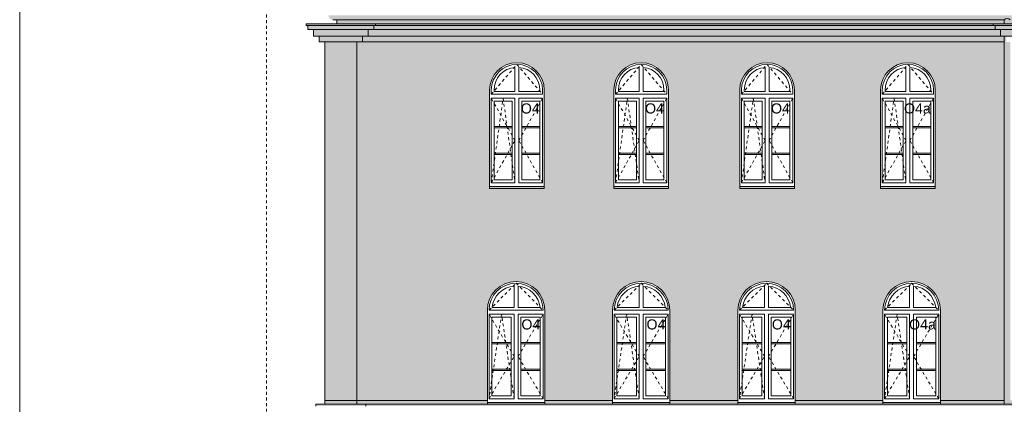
# Model space of a CAD drawing. Extents: x -396299 to -11759, y -15022 to 18278.
# Tile 165 of 205: x -86759 to -69284, y 1053 to 7883. Entities that reach past the tile are written whole.
import ezdxf

# ---------------------------------------------------------------- set-up
doc = ezdxf.new("R2010")
doc.units = 0
doc.header["$MEASUREMENT"] = 0
doc.linetypes.add('Hidden Line', pattern=[100, 50, -50])
doc.layers.add('Arch okna_Nr_Pióra__114', color=7, linetype='Continuous', lineweight=13, true_color=0xf1d696)
doc.layers.add('Arch opisy_Nr_Pióra__3', color=7, linetype='Continuous', lineweight=20, true_color=0xff6600)
for name, color, linetype, lineweight in [('Arch okna_Nr_Pióra__32', 34, 'Continuous', 15), ('Arch opisy okien_Nr_Pióra__21', 7, 'Continuous', 13), ('ARCH TABELA_Nr_Pióra__21', 7, 'Continuous', 13), ('INWENT DACH_Nr_Pióra__21', 7, 'Continuous', 13), ('INWENT ODWODNIENIE_Nr_Pióra__21', 7, 'Continuous', 13), ('INWENT ODWODNIENIE_Nr_Pióra__5', 7, 'Continuous', 13), ('INWENT. DRZWI_Nr_Pióra__21', 7, 'Continuous', 13), ('INWENT. OKNA_Nr_Pióra__21', 7, 'Continuous', 13), ('INWENT.ŚCIANY_Nr_Pióra__21', 7, 'Continuous', 13)]:
    doc.layers.add(name, color=color, linetype=linetype, lineweight=lineweight)
doc.layers.add('Arch opisy', color=7, linetype='Continuous')
doc.styles.add('GENERATED_STYLE_8', font='arial.ttf')

# ---------------------------------------------------------------- blocks, each defined once
blk = doc.blocks.new('Linia_191', base_point=(-82381, 13373))
at = {"layer": 'Arch opisy_Nr_Pióra__3', "linetype": 'Continuous'}
blk.add_hatch(color=256, dxfattribs=at).paths.add_polyline_path([(-82381, 13373), (-82281, 13273), (-82481, 13273)], flags=0)
for p, q in [((-82381, 13373), (-82481, 13273)), ((-82381, 13373), (-82281, 13273)), ((-82281, 13273), (-82481, 13273))]:
    blk.add_line(p, q, dxfattribs=at)
at = {"layer": 'Arch opisy_Nr_Pióra__3', "linetype": 'Hidden Line'}
blk.add_line((-82381, 13273), (-82381, -1976), dxfattribs=at)

msp = doc.modelspace()

# ---------------------------------------------------------------- hatches: boundary and pattern name
at = {"layer": 'Arch okna_Nr_Pióra__114', "linetype": 'Continuous', "lineweight": 0, "true_color": 0x3c3525}
for points in [[(-81643.7, 7708.2), (-41928.7, 7708.2), (-41928.7, 7778.2), (-81643.7, 7778.2)], [(-41928.7, 7588.2), (-81543.7, 7588.2), (-81543.7, 7708.2), (-41928.7, 7708.2)], [(-81443.7, 7488.2), (-69288.7, 7488.2), (-69288.7, 7588.2), (-81443.7, 7588.2)]]:
    msp.add_hatch(color=39, dxfattribs=at).paths.add_polyline_path(points, flags=0)
at = {"layer": 'Arch okna_Nr_Pióra__114', "linetype": 'Continuous', "lineweight": 0, "true_color": 0x786b4b}
msp.add_hatch(color=47, dxfattribs=at).paths.add_polyline_path([(-80773.7, 1123.2), (-80773.7, 7488.2), (-81343.7, 7488.2), (-81343.7, 1123.2)], flags=0)
h = msp.add_hatch(color=47, dxfattribs=at)
h.paths.add_polyline_path([(-69288.7, 7488.2), (-80773.7, 7488.2), (-80773.7, 1123.2), (-78458.7, 1123.2), (-78458.7, 2723.2, -1), (-77438.7, 2723.2), (-77438.7, 1123.2), (-76238.7, 1123.2), (-76238.7, 2723.2, -1), (-75218.7, 2723.2), (-75218.7, 1123.2), (-74013.7, 1123.2), (-74013.7, 2723.2, -1), (-72993.7, 2723.2), (-72993.7, 1123.2), (-71438.7, 1123.2), (-71438.7, 2723.2, -1), (-70418.7, 2723.2), (-70418.7, 1123.2), (-69288.7, 1123.2)], flags=0)
h.paths.add_polyline_path([(-71478.7, 4888.2), (-71478.7, 6633.2, -1), (-70508.7, 6633.2), (-70508.7, 4888.2)], flags=0)
h.paths.add_polyline_path([(-73008.7, 4888.2), (-73978.7, 4888.2), (-73978.7, 6633.2, -1), (-73008.7, 6633.2)], flags=0)
h.paths.add_polyline_path([(-75243.7, 4888.2), (-76213.7, 4888.2), (-76213.7, 6633.2, -1), (-75243.7, 6633.2)], flags=0)
h.paths.add_polyline_path([(-77448.7, 4888.2), (-78418.7, 4888.2), (-78418.7, 6633.2, -1), (-77448.7, 6633.2)], flags=0)
at = {"layer": 'Arch okna_Nr_Pióra__32', "linetype": 'Continuous', "lineweight": 0, "true_color": 0x603000}
for points in [[(-81128.7, 7808.2), (-81673.7, 7808.2), (-81673.7, 7778.2), (-41928.7, 7778.2), (-41928.7, 7873.2), (-42298.7, 7873.2), (-42298.7, 7957.6), (-53468.7, 7957.6), (-53468.7, 7878.2), (-61308.7, 7878.2), (-69148.7, 7878.2), (-69148.7, 7882.6), (-69148.7, 7957.6), (-81278.7, 7957.6, 0.4118753), (-81203.7, 7883.2), (-81203.7, 7882.6), (-81128.7, 7882.6)], [(-69178.7, 1053.2), (-69178.7, 7488.2), (-69248.7, 7488.2), (-69248.7, 7588.2), (-69288.7, 7588.2), (-69288.7, 1053.2)], [(-78418.7, 4918.2), (-78418.7, 4888.2), (-77448.7, 4888.2), (-77448.7, 4918.2)], [(-76213.7, 4888.2), (-75243.7, 4888.2), (-75243.7, 4918.2), (-76213.7, 4918.2)], [(-73978.7, 4918.2), (-73978.7, 4888.2), (-73008.7, 4888.2), (-73008.7, 4918.2)], [(-71478.7, 4918.2), (-71478.7, 4888.2), (-70508.7, 4888.2), (-70508.7, 4918.2)], [(-81503.7, 1023.2), (-41868.7, 1023.2), (-41868.7, 1053.2), (-41868.7, 1123.2), (-44208.7, 1123.2), (-44208.7, 1083.2), (-45228.7, 1083.2), (-45228.7, 1123.2), (-46558.7, 1123.2), (-46558.7, 1083.2), (-47578.7, 1083.2), (-47578.7, 1123.2), (-48608.7, 1123.2), (-48608.7, 1083.2), (-49628.7, 1083.2), (-49628.7, 1123.2), (-51128.7, 1123.2), (-51128.7, 1083.2), (-52148.7, 1083.2), (-52148.7, 1123.2), (-53333.7, 1123.2), (-53333.7, 1053.2), (-53443.7, 1053.2), (-53443.7, 1123.2), (-54068.7, 1123.2), (-55268.7, 1123.2), (-55268.7, 1083.2), (-56288.7, 1083.2), (-56288.7, 1123.2), (-57463.7, 1123.2), (-57463.7, 1083.2), (-58483.7, 1083.2), (-58483.7, 1123.2), (-59673.7, 1123.2), (-59673.7, 1083.2), (-60693.7, 1083.2), (-60693.7, 1123.2), (-61898.7, 1123.2), (-61898.7, 1083.2), (-62918.7, 1083.2), (-62918.7, 1123.2), (-64093.7, 1123.2), (-64093.7, 1083.2), (-65113.7, 1083.2), (-65113.7, 1123.2), (-66293.7, 1123.2), (-66293.7, 1083.2), (-67313.7, 1083.2), (-67313.7, 1123.2), (-68548.7, 1123.2), (-69178.7, 1123.2), (-69178.7, 1053.2), (-69288.7, 1053.2), (-69288.7, 1123.2), (-70418.7, 1123.2), (-70418.7, 1083.2), (-71438.7, 1083.2), (-71438.7, 1123.2), (-72993.7, 1123.2), (-72993.7, 1083.2), (-74013.7, 1083.2), (-74013.7, 1123.2), (-75218.7, 1123.2), (-75218.7, 1083.2), (-76238.7, 1083.2), (-76238.7, 1123.2), (-77438.7, 1123.2), (-77438.7, 1083.2), (-78458.7, 1083.2), (-78458.7, 1123.2), (-80773.7, 1123.2), (-81343.7, 1123.2), (-81343.7, 1053.2), (-81503.7, 1053.2)]]:
    msp.add_hatch(color=48, dxfattribs=at).paths.add_polyline_path(points, flags=0)

# ---------------------------------------------------------------- linework, layer by layer
at = {"layer": 'ARCH TABELA_Nr_Pióra__21', "linetype": 'Continuous'}
msp.add_line((-86758.7, -11421.6), (-86758.7, 18278.4), dxfattribs=at)
at = {"layer": 'INWENT DACH_Nr_Pióra__21', "linetype": 'Continuous'}
msp.add_line((-81128.7, 7882.6), (-81128.7, 7808.2), dxfattribs=at)
at = {"layer": 'INWENT ODWODNIENIE_Nr_Pióra__21', "linetype": 'Continuous'}
for p, q in [((-69288.7, 7808.2), (-69288.7, 7882.6)), ((-69288.7, 1053.2), (-69288.7, 7588.2))]:
    msp.add_line(p, q, dxfattribs=at)
msp.add_arc((-69233.7, 7815.2), 87, 50.76459, 129.23541, dxfattribs=at)
at = {"layer": 'INWENT ODWODNIENIE_Nr_Pióra__5', "linetype": 'Continuous'}
msp.add_line((-81203.7, 7882.6), (-69288.7, 7882.6), dxfattribs=at)
at = {"layer": 'INWENT. DRZWI_Nr_Pióra__21', "linetype": 'Hidden Line'}
for p, q in [((-78388.7, 6558.2), (-77933.7, 7088.2)), ((-77933.7, 7088.2), (-77478.7, 6558.2)), ((-76183.7, 6558.2), (-75728.7, 7088.2)), ((-75728.7, 7088.2), (-75273.7, 6558.2)), ((-73948.7, 6558.2), (-73493.7, 7088.2)), ((-73493.7, 7088.2), (-73038.7, 6558.2)), ((-71448.7, 6558.2), (-70993.7, 7088.2)), ((-70993.7, 7088.2), (-70538.7, 6558.2)), ((-78388.7, 4988.2), (-78178.7, 6488.2)), ((-77968.7, 5738.2), (-78388.7, 6488.2)), ((-78178.7, 6488.2), (-77968.7, 4988.2)), ((-77898.7, 5738.2), (-77478.7, 6488.2)), ((-76183.7, 4988.2), (-75973.7, 6488.2)), ((-75763.7, 5738.2), (-76183.7, 6488.2)), ((-75973.7, 6488.2), (-75763.7, 4988.2)), ((-75693.7, 5738.2), (-75273.7, 6488.2)), ((-73948.7, 4988.2), (-73738.7, 6488.2)), ((-73528.7, 5738.2), (-73948.7, 6488.2)), ((-73738.7, 6488.2), (-73528.7, 4988.2)), ((-73458.7, 5738.2), (-73038.7, 6488.2)), ((-71448.7, 4988.2), (-71238.7, 6488.2)), ((-71028.7, 5738.2), (-71448.7, 6488.2)), ((-71238.7, 6488.2), (-71028.7, 4988.2)), ((-70958.7, 5738.2), (-70538.7, 6488.2)), ((-78388.7, 4988.2), (-77968.7, 5738.2)), ((-77478.7, 4988.2), (-77898.7, 5738.2)), ((-76183.7, 4988.2), (-75763.7, 5738.2)), ((-75273.7, 4988.2), (-75693.7, 5738.2)), ((-73948.7, 4988.2), (-73528.7, 5738.2)), ((-73038.7, 4988.2), (-73458.7, 5738.2)), ((-71448.7, 4988.2), (-71028.7, 5738.2)), ((-70538.7, 4988.2), (-70958.7, 5738.2)), ((-78428.7, 2723.2), (-77948.7, 3203.2)), ((-77948.7, 3203.2), (-77468.7, 2723.2)), ((-76208.7, 2723.2), (-75728.7, 3203.2)), ((-75728.7, 3203.2), (-75248.7, 2723.2)), ((-73983.7, 2723.2), (-73503.7, 3203.2)), ((-73503.7, 3203.2), (-73023.7, 2723.2)), ((-71408.7, 2723.2), (-70928.7, 3203.2)), ((-70928.7, 3203.2), (-70448.7, 2723.2)), ((-77983.7, 1903.2), (-78428.7, 2653.2)), ((-78206.2, 2653.2), (-78428.7, 1153.2)), ((-77983.7, 1153.2), (-78206.2, 2653.2)), ((-77913.7, 1903.2), (-77468.7, 2653.2)), ((-75986.2, 2653.2), (-76208.7, 1153.2)), ((-75763.7, 1903.2), (-76208.7, 2653.2)), ((-75763.7, 1153.2), (-75986.2, 2653.2)), ((-75693.7, 1903.2), (-75248.7, 2653.2)), ((-73761.2, 2653.2), (-73983.7, 1153.2)), ((-73538.7, 1903.2), (-73983.7, 2653.2)), ((-73538.7, 1153.2), (-73761.2, 2653.2)), ((-73468.7, 1903.2), (-73023.7, 2653.2)), ((-71186.2, 2653.2), (-71408.7, 1153.2)), ((-70963.7, 1903.2), (-71408.7, 2653.2)), ((-70963.7, 1153.2), (-71186.2, 2653.2)), ((-70893.7, 1903.2), (-70448.7, 2653.2)), ((-78428.7, 1153.2), (-77983.7, 1903.2)), ((-77468.7, 1153.2), (-77913.7, 1903.2)), ((-76208.7, 1153.2), (-75763.7, 1903.2)), ((-75248.7, 1153.2), (-75693.7, 1903.2)), ((-73983.7, 1153.2), (-73538.7, 1903.2)), ((-73023.7, 1153.2), (-73468.7, 1903.2)), ((-71408.7, 1153.2), (-70963.7, 1903.2)), ((-70448.7, 1153.2), (-70893.7, 1903.2))]:
    msp.add_line(p, q, dxfattribs=at)
at = {"layer": 'INWENT. OKNA_Nr_Pióra__21', "linetype": 'Continuous'}
for p, q in [((-77968.7, 6608.2), (-77968.7, 7036.7)), ((-77898.7, 6608.2), (-77898.7, 7036.7)), ((-75763.7, 6608.2), (-75763.7, 7036.7)), ((-75693.7, 6608.2), (-75693.7, 7036.7)), ((-73528.7, 6608.2), (-73528.7, 7036.7)), ((-73458.7, 6608.2), (-73458.7, 7036.7)), ((-71028.7, 6608.2), (-71028.7, 7036.7)), ((-70958.7, 6608.2), (-70958.7, 7036.7)), ((-78388.7, 6558.2), (-78388.7, 6633.2)), ((-77478.7, 6558.2), (-78388.7, 6558.2)), ((-78388.7, 4988.2), (-78388.7, 6488.2)), ((-77968.7, 6488.2), (-78388.7, 6488.2)), ((-78338.7, 6633.2), (-78338.7, 6608.2)), ((-77968.7, 6608.2), (-78338.7, 6608.2)), ((-77968.7, 4988.2), (-77968.7, 6488.2)), ((-77898.7, 6608.2), (-77528.7, 6608.2)), ((-77898.7, 4988.2), (-77898.7, 6488.2)), ((-77898.7, 6488.2), (-77478.7, 6488.2)), ((-77528.7, 6633.2), (-77528.7, 6608.2)), ((-77478.7, 6558.2), (-77478.7, 6633.2)), ((-77478.7, 4988.2), (-77478.7, 6488.2)), ((-76183.7, 6558.2), (-76183.7, 6633.2)), ((-75273.7, 6558.2), (-76183.7, 6558.2)), ((-76183.7, 4988.2), (-76183.7, 6488.2)), ((-75763.7, 6488.2), (-76183.7, 6488.2)), ((-76133.7, 6633.2), (-76133.7, 6608.2)), ((-75763.7, 6608.2), (-76133.7, 6608.2)), ((-75763.7, 4988.2), (-75763.7, 6488.2)), ((-75693.7, 6608.2), (-75323.7, 6608.2)), ((-75693.7, 4988.2), (-75693.7, 6488.2)), ((-75693.7, 6488.2), (-75273.7, 6488.2)), ((-75323.7, 6633.2), (-75323.7, 6608.2)), ((-75273.7, 6558.2), (-75273.7, 6633.2)), ((-75273.7, 4988.2), (-75273.7, 6488.2)), ((-73948.7, 6558.2), (-73948.7, 6633.2)), ((-73038.7, 6558.2), (-73948.7, 6558.2)), ((-73948.7, 4988.2), (-73948.7, 6488.2)), ((-73528.7, 6488.2), (-73948.7, 6488.2)), ((-73898.7, 6633.2), (-73898.7, 6608.2)), ((-73528.7, 6608.2), (-73898.7, 6608.2)), ((-73528.7, 4988.2), (-73528.7, 6488.2)), ((-73458.7, 6608.2), (-73088.7, 6608.2)), ((-73458.7, 4988.2), (-73458.7, 6488.2)), ((-73458.7, 6488.2), (-73038.7, 6488.2)), ((-73088.7, 6633.2), (-73088.7, 6608.2)), ((-73038.7, 6558.2), (-73038.7, 6633.2)), ((-73038.7, 4988.2), (-73038.7, 6488.2)), ((-71448.7, 6558.2), (-71448.7, 6633.2)), ((-70538.7, 6558.2), (-71448.7, 6558.2)), ((-71448.7, 4988.2), (-71448.7, 6488.2)), ((-71028.7, 6488.2), (-71448.7, 6488.2)), ((-71398.7, 6633.2), (-71398.7, 6608.2)), ((-71028.7, 6608.2), (-71398.7, 6608.2)), ((-71028.7, 4988.2), (-71028.7, 6488.2)), ((-70958.7, 6608.2), (-70588.7, 6608.2)), ((-70958.7, 4988.2), (-70958.7, 6488.2)), ((-70958.7, 6488.2), (-70538.7, 6488.2)), ((-70588.7, 6633.2), (-70588.7, 6608.2)), ((-70538.7, 6558.2), (-70538.7, 6633.2)), ((-70538.7, 4988.2), (-70538.7, 6488.2)), ((-78018.7, 6438.2), (-78338.7, 6438.2)), ((-78338.7, 5038.2), (-78338.7, 6438.2)), ((-78018.7, 5038.2), (-78018.7, 6438.2)), ((-77848.7, 6438.2), (-77528.7, 6438.2)), ((-77848.7, 5038.2), (-77848.7, 6438.2)), ((-77528.7, 5038.2), (-77528.7, 6438.2)), ((-75813.7, 6438.2), (-76133.7, 6438.2)), ((-76133.7, 5038.2), (-76133.7, 6438.2)), ((-75813.7, 5038.2), (-75813.7, 6438.2)), ((-75643.7, 6438.2), (-75323.7, 6438.2)), ((-75643.7, 5038.2), (-75643.7, 6438.2)), ((-75323.7, 5038.2), (-75323.7, 6438.2)), ((-73578.7, 6438.2), (-73898.7, 6438.2)), ((-73898.7, 5038.2), (-73898.7, 6438.2)), ((-73578.7, 5038.2), (-73578.7, 6438.2)), ((-73408.7, 6438.2), (-73088.7, 6438.2)), ((-73408.7, 5038.2), (-73408.7, 6438.2)), ((-73088.7, 5038.2), (-73088.7, 6438.2)), ((-71078.7, 6438.2), (-71398.7, 6438.2)), ((-71398.7, 5038.2), (-71398.7, 6438.2)), ((-71078.7, 5038.2), (-71078.7, 6438.2)), ((-70908.7, 6438.2), (-70588.7, 6438.2)), ((-70908.7, 5038.2), (-70908.7, 6438.2)), ((-70588.7, 5038.2), (-70588.7, 6438.2)), ((-78018.7, 5988.2), (-78338.7, 5988.2)), ((-78018.7, 5962.2), (-78338.7, 5962.2)), ((-77848.7, 5988.2), (-77528.7, 5988.2)), ((-77848.7, 5962.2), (-77528.7, 5962.2)), ((-75813.7, 5988.2), (-76133.7, 5988.2)), ((-75813.7, 5962.2), (-76133.7, 5962.2)), ((-75643.7, 5988.2), (-75323.7, 5988.2)), ((-75643.7, 5962.2), (-75323.7, 5962.2)), ((-73578.7, 5988.2), (-73898.7, 5988.2)), ((-73578.7, 5962.2), (-73898.7, 5962.2)), ((-73408.7, 5988.2), (-73088.7, 5988.2)), ((-73408.7, 5962.2), (-73088.7, 5962.2)), ((-71078.7, 5988.2), (-71398.7, 5988.2)), ((-71078.7, 5962.2), (-71398.7, 5962.2)), ((-70908.7, 5988.2), (-70588.7, 5988.2)), ((-70908.7, 5962.2), (-70588.7, 5962.2)), ((-78018.7, 5514.2), (-78338.7, 5514.2)), ((-78018.7, 5488.2), (-78338.7, 5488.2)), ((-77848.7, 5514.2), (-77528.7, 5514.2)), ((-77848.7, 5488.2), (-77528.7, 5488.2)), ((-75813.7, 5514.2), (-76133.7, 5514.2)), ((-75813.7, 5488.2), (-76133.7, 5488.2)), ((-75643.7, 5514.2), (-75323.7, 5514.2)), ((-75643.7, 5488.2), (-75323.7, 5488.2)), ((-73578.7, 5514.2), (-73898.7, 5514.2)), ((-73578.7, 5488.2), (-73898.7, 5488.2)), ((-73408.7, 5514.2), (-73088.7, 5514.2)), ((-73408.7, 5488.2), (-73088.7, 5488.2)), ((-71078.7, 5514.2), (-71398.7, 5514.2)), ((-71078.7, 5488.2), (-71398.7, 5488.2)), ((-70908.7, 5514.2), (-70588.7, 5514.2)), ((-70908.7, 5488.2), (-70588.7, 5488.2)), ((-77968.7, 4988.2), (-78388.7, 4988.2)), ((-78018.7, 5038.2), (-78338.7, 5038.2)), ((-77898.7, 4988.2), (-77478.7, 4988.2)), ((-77848.7, 5038.2), (-77528.7, 5038.2)), ((-75763.7, 4988.2), (-76183.7, 4988.2)), ((-75813.7, 5038.2), (-76133.7, 5038.2)), ((-75693.7, 4988.2), (-75273.7, 4988.2)), ((-75643.7, 5038.2), (-75323.7, 5038.2)), ((-73528.7, 4988.2), (-73948.7, 4988.2)), ((-73578.7, 5038.2), (-73898.7, 5038.2)), ((-73458.7, 4988.2), (-73038.7, 4988.2)), ((-73408.7, 5038.2), (-73088.7, 5038.2)), ((-71028.7, 4988.2), (-71448.7, 4988.2)), ((-71078.7, 5038.2), (-71398.7, 5038.2)), ((-70958.7, 4988.2), (-70538.7, 4988.2)), ((-70908.7, 5038.2), (-70588.7, 5038.2)), ((-77983.7, 2773.2), (-77983.7, 3151.8)), ((-77913.7, 2773.2), (-77913.7, 3151.8)), ((-75763.7, 2773.2), (-75763.7, 3151.8)), ((-75693.7, 2773.2), (-75693.7, 3151.8)), ((-73538.7, 2773.2), (-73538.7, 3151.8)), ((-73468.7, 2773.2), (-73468.7, 3151.8)), ((-70963.7, 2773.2), (-70963.7, 3151.8)), ((-70893.7, 2773.2), (-70893.7, 3151.8)), ((-77468.7, 2723.2), (-78428.7, 2723.2)), ((-78428.7, 1153.2), (-78428.7, 2653.2)), ((-77983.7, 2653.2), (-78428.7, 2653.2)), ((-77983.7, 2773.2), (-78375.8, 2773.2)), ((-77983.7, 1153.2), (-77983.7, 2653.2)), ((-77913.7, 2773.2), (-77521.7, 2773.2)), ((-77913.7, 1153.2), (-77913.7, 2653.2)), ((-77913.7, 2653.2), (-77468.7, 2653.2)), ((-77468.7, 1153.2), (-77468.7, 2653.2)), ((-75248.7, 2723.2), (-76208.7, 2723.2)), ((-76208.7, 1153.2), (-76208.7, 2653.2)), ((-75763.7, 2653.2), (-76208.7, 2653.2)), ((-75763.7, 2773.2), (-76155.8, 2773.2)), ((-75763.7, 1153.2), (-75763.7, 2653.2)), ((-75693.7, 2773.2), (-75301.7, 2773.2)), ((-75693.7, 1153.2), (-75693.7, 2653.2)), ((-75693.7, 2653.2), (-75248.7, 2653.2)), ((-75248.7, 1153.2), (-75248.7, 2653.2)), ((-73023.7, 2723.2), (-73983.7, 2723.2)), ((-73983.7, 1153.2), (-73983.7, 2653.2)), ((-73538.7, 2653.2), (-73983.7, 2653.2)), ((-73538.7, 2773.2), (-73930.8, 2773.2)), ((-73538.7, 1153.2), (-73538.7, 2653.2)), ((-73468.7, 2773.2), (-73076.7, 2773.2)), ((-73468.7, 1153.2), (-73468.7, 2653.2)), ((-73468.7, 2653.2), (-73023.7, 2653.2)), ((-73023.7, 1153.2), (-73023.7, 2653.2)), ((-70448.7, 2723.2), (-71408.7, 2723.2)), ((-71408.7, 1153.2), (-71408.7, 2653.2)), ((-70963.7, 2653.2), (-71408.7, 2653.2)), ((-70963.7, 2773.2), (-71355.8, 2773.2)), ((-70963.7, 1153.2), (-70963.7, 2653.2)), ((-70893.7, 2773.2), (-70501.7, 2773.2)), ((-70893.7, 1153.2), (-70893.7, 2653.2)), ((-70893.7, 2653.2), (-70448.7, 2653.2)), ((-70448.7, 1153.2), (-70448.7, 2653.2)), ((-78033.7, 2603.2), (-78378.7, 2603.2)), ((-78378.7, 1203.2), (-78378.7, 2603.2)), ((-78033.7, 1203.2), (-78033.7, 2603.2)), ((-77863.7, 2603.2), (-77518.7, 2603.2)), ((-77863.7, 1203.2), (-77863.7, 2603.2)), ((-77518.7, 1203.2), (-77518.7, 2603.2)), ((-75813.7, 2603.2), (-76158.7, 2603.2)), ((-76158.7, 1203.2), (-76158.7, 2603.2)), ((-75813.7, 1203.2), (-75813.7, 2603.2)), ((-75643.7, 2603.2), (-75298.7, 2603.2)), ((-75643.7, 1203.2), (-75643.7, 2603.2)), ((-75298.7, 1203.2), (-75298.7, 2603.2)), ((-73588.7, 2603.2), (-73933.7, 2603.2)), ((-73933.7, 1203.2), (-73933.7, 2603.2)), ((-73588.7, 1203.2), (-73588.7, 2603.2)), ((-73418.7, 2603.2), (-73073.7, 2603.2)), ((-73418.7, 1203.2), (-73418.7, 2603.2)), ((-73073.7, 1203.2), (-73073.7, 2603.2)), ((-71013.7, 2603.2), (-71358.7, 2603.2)), ((-71358.7, 1203.2), (-71358.7, 2603.2)), ((-71013.7, 1203.2), (-71013.7, 2603.2)), ((-70843.7, 2603.2), (-70498.7, 2603.2)), ((-70843.7, 1203.2), (-70843.7, 2603.2)), ((-70498.7, 1203.2), (-70498.7, 2603.2)), ((-78033.7, 2153.2), (-78378.7, 2153.2)), ((-78033.7, 2127.2), (-78378.7, 2127.2)), ((-77863.7, 2153.2), (-77518.7, 2153.2)), ((-77863.7, 2127.2), (-77518.7, 2127.2)), ((-75813.7, 2153.2), (-76158.7, 2153.2)), ((-75813.7, 2127.2), (-76158.7, 2127.2)), ((-75643.7, 2153.2), (-75298.7, 2153.2)), ((-75643.7, 2127.2), (-75298.7, 2127.2)), ((-73588.7, 2153.2), (-73933.7, 2153.2)), ((-73588.7, 2127.2), (-73933.7, 2127.2)), ((-73418.7, 2153.2), (-73073.7, 2153.2)), ((-73418.7, 2127.2), (-73073.7, 2127.2)), ((-71013.7, 2153.2), (-71358.7, 2153.2)), ((-71013.7, 2127.2), (-71358.7, 2127.2)), ((-70843.7, 2153.2), (-70498.7, 2153.2)), ((-70843.7, 2127.2), (-70498.7, 2127.2)), ((-78033.7, 1679.2), (-78378.7, 1679.2)), ((-78033.7, 1653.2), (-78378.7, 1653.2)), ((-77863.7, 1679.2), (-77518.7, 1679.2)), ((-77863.7, 1653.2), (-77518.7, 1653.2)), ((-75813.7, 1679.2), (-76158.7, 1679.2)), ((-75813.7, 1653.2), (-76158.7, 1653.2)), ((-75643.7, 1679.2), (-75298.7, 1679.2)), ((-75643.7, 1653.2), (-75298.7, 1653.2)), ((-73588.7, 1679.2), (-73933.7, 1679.2)), ((-73588.7, 1653.2), (-73933.7, 1653.2)), ((-73418.7, 1679.2), (-73073.7, 1679.2)), ((-73418.7, 1653.2), (-73073.7, 1653.2)), ((-71013.7, 1679.2), (-71358.7, 1679.2)), ((-71013.7, 1653.2), (-71358.7, 1653.2)), ((-70843.7, 1679.2), (-70498.7, 1679.2)), ((-70843.7, 1653.2), (-70498.7, 1653.2)), ((-77438.7, 1083.2), (-78458.7, 1083.2)), ((-77983.7, 1153.2), (-78428.7, 1153.2)), ((-78033.7, 1203.2), (-78378.7, 1203.2)), ((-77913.7, 1153.2), (-77468.7, 1153.2)), ((-77863.7, 1203.2), (-77518.7, 1203.2)), ((-75218.7, 1083.2), (-76238.7, 1083.2)), ((-75763.7, 1153.2), (-76208.7, 1153.2)), ((-75813.7, 1203.2), (-76158.7, 1203.2)), ((-75693.7, 1153.2), (-75248.7, 1153.2)), ((-75643.7, 1203.2), (-75298.7, 1203.2)), ((-72993.7, 1083.2), (-74013.7, 1083.2)), ((-73538.7, 1153.2), (-73983.7, 1153.2)), ((-73588.7, 1203.2), (-73933.7, 1203.2)), ((-73468.7, 1153.2), (-73023.7, 1153.2)), ((-73418.7, 1203.2), (-73073.7, 1203.2)), ((-70418.7, 1083.2), (-71438.7, 1083.2)), ((-70963.7, 1153.2), (-71408.7, 1153.2)), ((-71013.7, 1203.2), (-71358.7, 1203.2)), ((-70893.7, 1153.2), (-70448.7, 1153.2)), ((-70843.7, 1203.2), (-70498.7, 1203.2))]:
    msp.add_line(p, q, dxfattribs=at)
for centre, radius, start, end in [((-77933.7, 6633.2), 455, 0, 180), ((-77933.7, 6633.2), 405, 94.95767, 180), ((-77933.7, 6633.2), 405, 0, 85.04233), ((-75728.7, 6633.2), 455, 0, 180), ((-75728.7, 6633.2), 405, 94.95767, 180), ((-75728.7, 6633.2), 405, 0, 85.04233), ((-73493.7, 6633.2), 455, 0, 180), ((-73493.7, 6633.2), 405, 94.95767, 180), ((-73493.7, 6633.2), 405, 0, 85.04233), ((-70993.7, 6633.2), 455, 0, 180), ((-70993.7, 6633.2), 405, 94.95767, 180), ((-70993.7, 6633.2), 405, 0, 85.04233), ((-77948.7, 2723.2), 480, 0, 180), ((-77948.7, 2723.2), 430, 94.66877, 173.32259), ((-77948.7, 2723.2), 430, 6.67741, 85.33123), ((-75728.7, 2723.2), 480, 0, 180), ((-75728.7, 2723.2), 430, 94.66877, 173.32259), ((-75728.7, 2723.2), 430, 6.67741, 85.33123), ((-73503.7, 2723.2), 480, 0, 180), ((-73503.7, 2723.2), 430, 94.66877, 173.32259), ((-73503.7, 2723.2), 430, 6.67741, 85.33123), ((-70928.7, 2723.2), 480, 0, 180), ((-70928.7, 2723.2), 430, 94.66877, 173.32259), ((-70928.7, 2723.2), 430, 6.67741, 85.33123)]:
    msp.add_arc(centre, radius, start, end, dxfattribs=at)
at = {"layer": 'INWENT.ŚCIANY_Nr_Pióra__21', "linetype": 'Continuous'}
for p, q in [((-81673.7, 7808.2), (-41928.7, 7808.2)), ((-81673.7, 7778.2), (-81673.7, 7808.2)), ((-81673.7, 7778.2), (-81673.7, 7808.2)), ((-81673.7, 7778.2), (-41928.7, 7778.2)), ((-81643.7, 7808.2), (-80473.7, 7808.2)), ((-81643.7, 7708.2), (-81643.7, 7778.2)), ((-80473.7, 7708.2), (-81643.7, 7708.2)), ((-81643.7, 7708.2), (-41928.7, 7708.2)), ((-81543.7, 7588.2), (-81543.7, 7708.2)), ((-80573.7, 7588.2), (-80573.7, 7708.2)), ((-80473.7, 7708.2), (-80473.7, 7778.2)), ((-80443.7, 7778.2), (-80443.7, 7808.2)), ((-69478.7, 7778.2), (-69478.7, 7808.2)), ((-69448.7, 7808.2), (-68278.7, 7808.2)), ((-69448.7, 7708.2), (-69448.7, 7778.2)), ((-68278.7, 7708.2), (-69448.7, 7708.2)), ((-69348.7, 7588.2), (-69348.7, 7708.2)), ((-80573.7, 7588.2), (-81543.7, 7588.2)), ((-81543.7, 7588.2), (-41928.7, 7588.2)), ((-81443.7, 7488.2), (-81443.7, 7588.2)), ((-80673.7, 7488.2), (-80673.7, 7588.2)), ((-68378.7, 7588.2), (-69348.7, 7588.2)), ((-80673.7, 7488.2), (-81443.7, 7488.2)), ((-81443.7, 7488.2), (-69288.7, 7488.2)), ((-81343.7, 7488.2), (-81343.7, 1053.2)), ((-80773.7, 7488.2), (-80773.7, 1053.2)), ((-78418.7, 6633.2), (-78418.7, 4888.2)), ((-77448.7, 6633.2), (-77448.7, 4888.2)), ((-76213.7, 6633.2), (-76213.7, 4888.2)), ((-75243.7, 6633.2), (-75243.7, 4888.2)), ((-73978.7, 6633.2), (-73978.7, 4888.2)), ((-73008.7, 6633.2), (-73008.7, 4888.2)), ((-71478.7, 6633.2), (-71478.7, 4888.2)), ((-70508.7, 6633.2), (-70508.7, 4888.2)), ((-77448.7, 4918.2), (-78418.7, 4918.2)), ((-75243.7, 4918.2), (-76213.7, 4918.2)), ((-73008.7, 4918.2), (-73978.7, 4918.2)), ((-70508.7, 4918.2), (-71478.7, 4918.2)), ((-77448.7, 4888.2), (-78418.7, 4888.2)), ((-75243.7, 4888.2), (-76213.7, 4888.2)), ((-73008.7, 4888.2), (-73978.7, 4888.2)), ((-70508.7, 4888.2), (-71478.7, 4888.2)), ((-78458.7, 2723.2), (-78458.7, 1053.2)), ((-77438.7, 2723.2), (-77438.7, 1053.2)), ((-76238.7, 2723.2), (-76238.7, 1053.2)), ((-75218.7, 2723.2), (-75218.7, 1053.2)), ((-74013.7, 2723.2), (-74013.7, 1053.2)), ((-72993.7, 2723.2), (-72993.7, 1053.2)), ((-71438.7, 2723.2), (-71438.7, 1053.2)), ((-70418.7, 2723.2), (-70418.7, 1053.2)), ((-81503.7, 1053.2), (-81503.7, 1023.2)), ((-81503.7, 1053.2), (-81473.7, 1053.2)), ((-81473.7, 1053.2), (-41868.7, 1053.2)), ((-81343.7, 1123.2), (-78458.7, 1123.2)), ((-80613.7, 1053.2), (-80613.7, 1023.2)), ((-77438.7, 1123.2), (-76238.7, 1123.2)), ((-75218.7, 1123.2), (-74013.7, 1123.2)), ((-72993.7, 1123.2), (-71438.7, 1123.2)), ((-70418.7, 1123.2), (-69288.7, 1123.2))]:
    msp.add_line(p, q, dxfattribs=at)
for centre, radius in [((-77933.7, 6633.2), 485), ((-75728.7, 6633.2), 485), ((-73493.7, 6633.2), 485), ((-70993.7, 6633.2), 485), ((-77948.7, 2723.2), 510), ((-75728.7, 2723.2), 510), ((-73503.7, 2723.2), 510), ((-70928.7, 2723.2), 510)]:
    msp.add_arc(centre, radius, 0, 180, dxfattribs=at)

# ---------------------------------------------------------------- block references
at = {"layer": 'Arch opisy', "color": 30, "linetype": 'Hidden Line', "lineweight": 20, "true_color": 0xff6600}
msp.add_blockref('Linia_191', (-82381.3, 13373.2), dxfattribs=at)

# ---------------------------------------------------------------- texts
at = {"layer": 'Arch opisy okien_Nr_Pióra__21', "linetype": 'Continuous', "char_height": 180, "attachment_point": 3, "style": 'GENERATED_STYLE_8'}
for s, insert in [('{O4}', (-77528.7, 6397)), ('{O4}', (-75323.7, 6397)), ('{O4}', (-73088.7, 6397)), ('{O4a}', (-70588.7, 6397)), ('{O4}', (-77518.7, 2562)), ('{O4}', (-75298.7, 2562)), ('{O4}', (-73073.7, 2562)), ('{O4a}', (-70498.7, 2562))]:
    msp.add_mtext(s, dxfattribs=dict(at, insert=insert))

doc.saveas('drawing.dxf')
